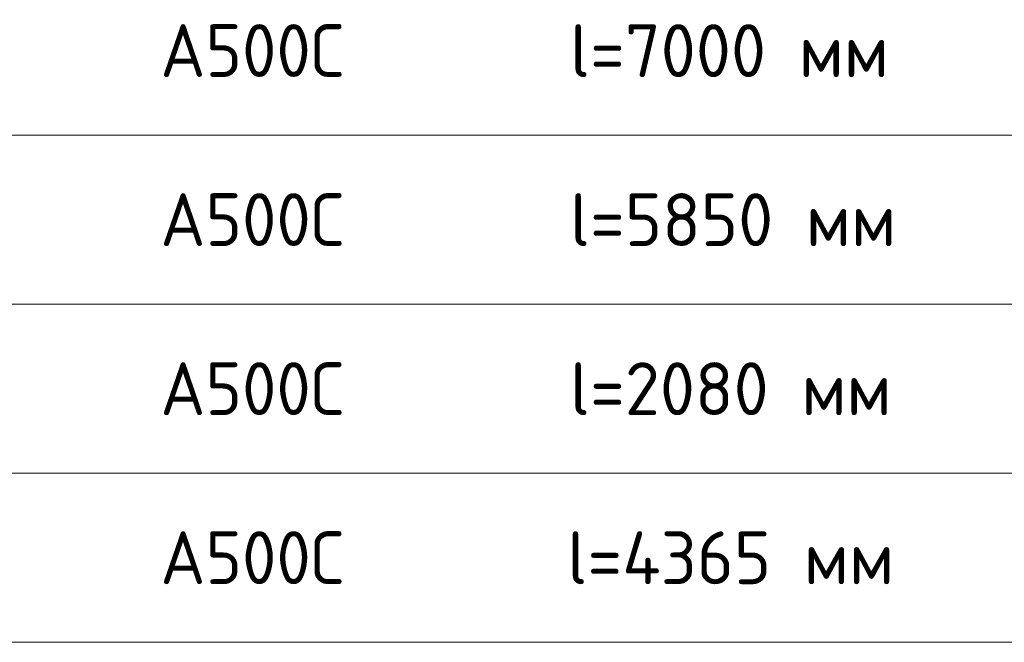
# Model space of a CAD drawing. Header units: metres. Extents: x -38 to 100, y -15 to 19.
# Tile 51 of 63: x 78.83 to 83.5, y 1.75 to 4.7. Entities that reach past the tile are written whole.
import ezdxf

# ---------------------------------------------------------------- set-up
doc = ezdxf.new("R2010")
doc.units = ezdxf.units.M
doc.styles.add('ISOCPEUR', font='txt')

msp = doc.modelspace()

# ---------------------------------------------------------------- linework, layer by layer
at = {"color": 7, "linetype": 'Continuous', "lineweight": 13, "transparency": 33554687}
for p, q in [((88.0842, 4.1519), (69.5842, 4.1519)), ((88.0842, 3.3519), (69.5842, 3.3519)), ((88.0842, 2.5519), (69.5842, 2.5519)), ((88.0842, 1.7519), (69.5842, 1.7519))]:
    msp.add_line(p, q, dxfattribs=at)

# ---------------------------------------------------------------- texts
at = {"color": 7, "linetype": 'Continuous', "lineweight": 35, "transparency": 33554687, "char_height": 0.25, "attachment_point": 7, "style": 'ISOCPEUR'}
for s, insert, width in [('\\W0.95;А500С', (79.5002, 4.4269), 1.042909), ('\\W0.97;l=7000 мм', (81.4392, 4.4269), 1.64508), ('\\W0.95;А500С', (79.5002, 3.6269), 1.042909), ('\\W0.97;l=5850 мм', (81.4392, 3.6269), 1.64508), ('\\W0.95;А500С', (79.5002, 2.8269), 1.042909), ('\\W0.97;l=2080 мм', (81.4392, 2.8269), 1.64508), ('\\W0.97;l=4365 мм', (81.4267, 2.0269), 1.670194), ('\\W0.95;А500С', (79.5002, 2.0269), 1.042909)]:
    msp.add_mtext(s, dxfattribs=dict(at, insert=insert, width=width))

doc.saveas('drawing.dxf')
